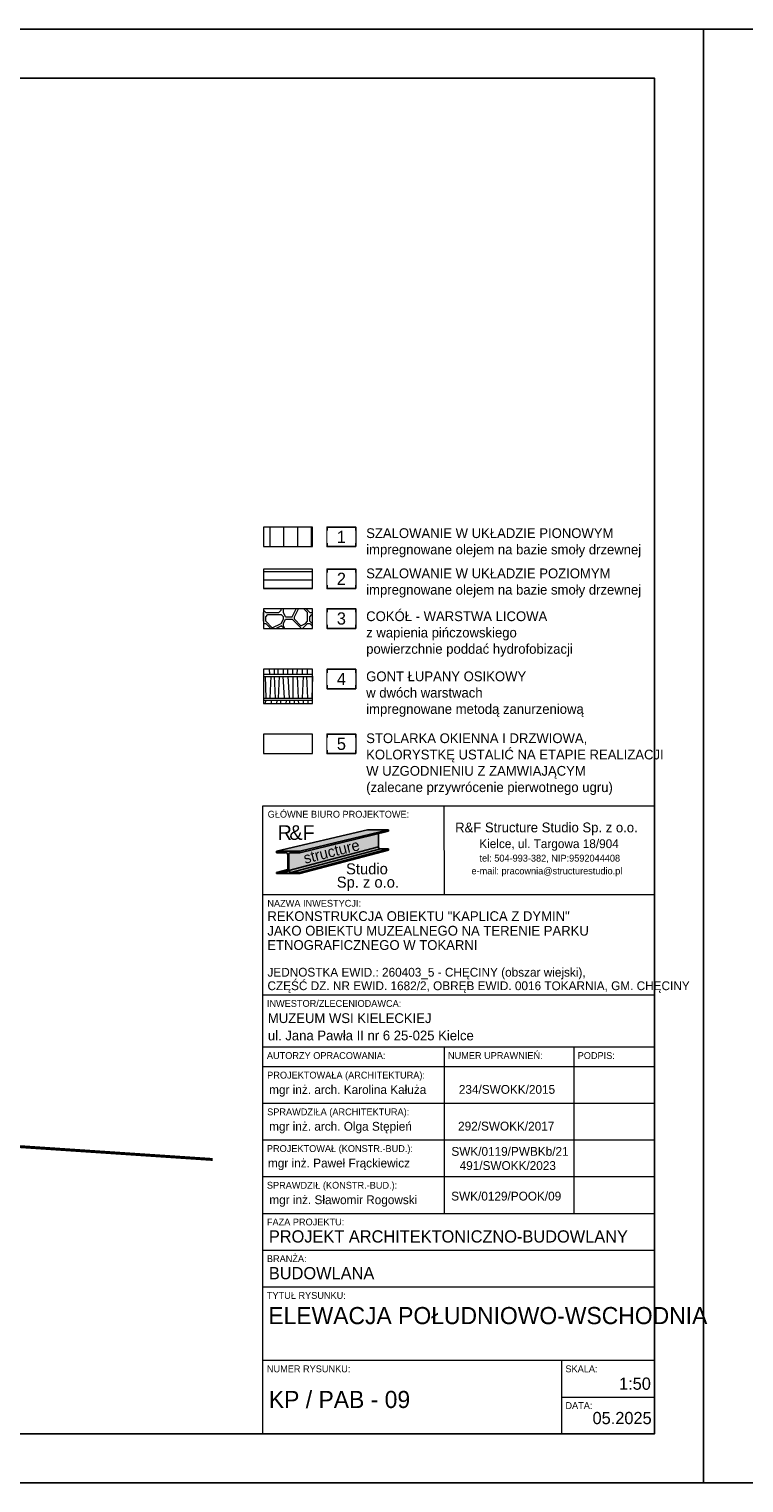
# Model space of a CAD drawing. Header units: centimetres. Extents: x 148485 to 162129, y -6573 to -2118.
# Tile 165 of 167: x 159340 to 160071, y -6573 to -5088. Entities that reach past the tile are written whole.
import ezdxf

# ---------------------------------------------------------------- set-up
doc = ezdxf.new("R2010")
doc.units = ezdxf.units.CM
doc.header["$LTSCALE"] = 0.1
doc.layers.get('0').update_dxf_attribs({"color": 45})
for name, color, linetype in [('A_opisy elewacji', 7, 'Continuous'), ('A_wymiary_zewn', 4, 'Continuous'), ('Format', 7, 'Continuous'), ('ozn_graficzne_R&F', 5, 'Continuous'), ('Section', 3, 'Continuous'), ('widoki_PROKON', 4, 'Continuous')]:
    doc.layers.add(name, color=color, linetype=linetype)
for name, color, linetype, lineweight in [('ELEWACJE - dach podziały', 34, 'Continuous', 15), ('ELEWACJE - deskowanie', 251, 'Continuous', 13), ('ELEWACJE - hacz dachówki', 251, 'Continuous', 9), ('HACZE', 52, 'Continuous', 9), ('PODSTAWOWE - teren', 54, 'Continuous', 50)]:
    doc.layers.add(name, color=color, linetype=linetype, lineweight=lineweight)
doc.styles.add('CG', font='FL Pismo Techniczne.ttf')
doc.styles.add('MtXpl_FL_Pismo_Techn', font='flptechn.ttf')
doc.styles.add('MtXpl_FL_Pismo_Techn_1', font='flptechn.ttf')
doc.styles.add('TECH', font='flptechn.ttf')

# ---------------------------------------------------------------- blocks, each defined once
blk = doc.blocks.new('tab_kaplica z dymin')
at = {"layer": 'A_wymiary_zewn', "true_color": 0xd7d6d6}
h = blk.add_hatch(color=254, dxfattribs=at)
h.dxf.hatch_style = 1
h.paths.add_polyline_path([(151234, -9049.8), (151212.4, -9049.8), (151119.4, -9071.6), (151143.4, -9071.6)])
at = {"layer": 'A_wymiary_zewn', "true_color": 0x848484}
h = blk.add_hatch(color=252, dxfattribs=at)
h.dxf.hatch_style = 1
h.paths.add_polyline_path([(151223.6, -9067.1), (151223.6, -9053.5), (151143.4, -9073), (151134.1, -9073, 0.414214), (151131.9, -9075.2), (151131.9, -9090.8, 0.037989), (151131.9, -9091.2)])
at = {"layer": 'A_wymiary_zewn', "true_color": 0x293133}
h = blk.add_hatch(color=250, dxfattribs=at)
h.dxf.hatch_style = 1
h.paths.add_polyline_path([(151234, -9051), (151234, -9049.8), (151143.4, -9071.6), (151143.4, -9073)])
h = blk.add_hatch(color=250, dxfattribs=at)
h.dxf.hatch_style = 1
edge = h.paths.add_edge_path()
edge.add_line((151119.4, -9093.1), (151128.7, -9093.1))
edge.add_arc((151128.7, -9090.8), 2.25, 270, 0)
edge.add_line((151131, -9090.8), (151131, -9075.2))
edge.add_arc((151128.7, -9075.2), 2.25, 0, 90)
edge.add_line((151128.7, -9073), (151119.4, -9073))
edge.add_line((151119.4, -9073), (151119.4, -9071.6))
edge.add_line((151119.4, -9071.6), (151143.4, -9071.6))
edge.add_line((151143.4, -9071.6), (151143.4, -9073))
edge.add_line((151143.4, -9073), (151134.1, -9073))
edge.add_arc((151134.1, -9075.2), 2.25, 90, 180)
edge.add_line((151131.9, -9075.2), (151131.9, -9090.8))
edge.add_arc((151134.1, -9090.8), 2.25, 180, 270)
edge.add_line((151134.1, -9093.1), (151143.4, -9093.1))
edge.add_line((151143.4, -9093.1), (151143.4, -9094.4))
edge.add_line((151143.4, -9094.4), (151119.4, -9094.4))
edge.add_line((151119.4, -9094.4), (151119.4, -9093.1))
at = {"layer": 'A_wymiary_zewn', "true_color": 0xafadad}
h = blk.add_hatch(color=253, dxfattribs=at)
h.dxf.hatch_style = 1
h.paths.add_polyline_path([(151225.6, -9069.1, -0.414214), (151223.6, -9067.1), (151131.9, -9091.2, 0.370396), (151134.1, -9093.1)])
at = {"layer": 'A_wymiary_zewn', "true_color": 0xd7d6d6}
h = blk.add_hatch(color=254, dxfattribs=at)
h.dxf.hatch_style = 1
h.paths.add_polyline_path([(151234, -9069.1), (151225.6, -9069.1), (151134.1, -9093.1), (151143.4, -9093.1)])
at = {"layer": 'A_wymiary_zewn', "true_color": 0x293133}
h = blk.add_hatch(color=250, dxfattribs=at)
h.dxf.hatch_style = 1
h.paths.add_polyline_path([(151234, -9070.3), (151234, -9069.1), (151143.4, -9093.1), (151143.4, -9094.4)])
at = {"layer": 'A_wymiary_zewn', "true_color": 0xafadad}
h = blk.add_hatch(color=253, dxfattribs=at)
h.dxf.hatch_style = 1
h.paths.add_polyline_path([(151131, -9090.8), (151131, -9090.1), (151119.4, -9093.1), (151128.7, -9093.1, 0.414214)])
at = {"color": 5}
for p, q in [((151105.6, -9025.2), (151505.6, -9025.2)), ((151105.6, -9666.7), (151105.6, -9025.2)), ((151505.6, -9025.2), (151505.6, -9666.7)), ((151505.6, -9666.7), (151105.6, -9666.7))]:
    blk.add_line(p, q, dxfattribs=at)
at = {"color": 4}
for p, q in [((151291.1, -9116.2), (151290.6, -9025.2)), ((151505.6, -9116.2), (151105.6, -9116.2)), ((151505.6, -9218.5), (151105.6, -9218.5)), ((151505.6, -9271.7), (151105.6, -9271.7)), ((151290.6, -9271.7), (151290.6, -9441.7)), ((151423.1, -9271.7), (151423.1, -9441.7)), ((151505.6, -9291.7), (151105.6, -9291.7)), ((151505.6, -9291.7), (151105.6, -9291.7)), ((151505.6, -9291.7), (151105.6, -9291.7)), ((151505.6, -9329.2), (151105.6, -9329.2)), ((151505.6, -9366.7), (151105.6, -9366.7)), ((151505.6, -9404.2), (151105.6, -9404.2)), ((151505.6, -9441.7), (151105.6, -9441.7)), ((151505.6, -9441.7), (151105.6, -9441.7)), ((151505.6, -9479.2), (151105.6, -9479.2)), ((151505.6, -9516.7), (151105.6, -9516.7)), ((151505.6, -9591.7), (151105.6, -9591.7)), ((151410.6, -9591.7), (151410.6, -9666.7)), ((151410.6, -9629.2), (151505.6, -9629.2))]:
    blk.add_line(p, q, dxfattribs=at)
at = {"layer": 'A_wymiary_zewn', "color": 250, "true_color": 0x293133}
for p, q in [((151119.4, -9071.6), (151212.4, -9049.8)), ((151143.4, -9071.6), (151234, -9049.8)), ((151143.4, -9073), (151234, -9051)), ((151212.4, -9049.8), (151234, -9049.8)), ((151223.6, -9053), (151223.6, -9067.1)), ((151234, -9049.8), (151234, -9051)), ((151119.4, -9073), (151119.4, -9071.6)), ((151119.4, -9071.6), (151143.4, -9071.6)), ((151128.7, -9073), (151119.4, -9073)), ((151131.9, -9091.2), (151223.6, -9067.1)), ((151134.1, -9093.1), (151225.6, -9069.1)), ((151143.4, -9073), (151134.1, -9073)), ((151143.4, -9093.1), (151234, -9069.1)), ((151143.4, -9094.4), (151234, -9070.3)), ((151143.4, -9071.6), (151143.4, -9073)), ((151225.6, -9069.1), (151234, -9069.1)), ((151131, -9090.8), (151131, -9075.2)), ((151131.9, -9075.2), (151131.9, -9090.8)), ((151119.4, -9093.1), (151131, -9090.1)), ((151119.4, -9093.1), (151128.7, -9093.1)), ((151119.4, -9094.4), (151119.4, -9093.1)), ((151143.4, -9094.4), (151119.4, -9094.4)), ((151134.1, -9093.1), (151143.4, -9093.1)), ((151143.4, -9093.1), (151143.4, -9094.4))]:
    blk.add_line(p, q, dxfattribs=at)
for centre, radius, start, end in [((151128.7, -9075.2), 2.25, 0, 90), ((151134.1, -9075.2), 2.25, 90, 180), ((151225.6, -9067.1), 2.03, 180, 270), ((151128.7, -9090.8), 2.25, 270, 0), ((151134.1, -9090.8), 2.25, 180, 270)]:
    blk.add_arc(centre, radius, start, end, dxfattribs=at)
at = {"layer": 'Section'}
for p, q in [((151212.4, -9049.8), (151234, -9049.8)), ((151234, -9049.8), (151234, -9051)), ((151234, -9069.1), (151234, -9070.3))]:
    blk.add_line(p, q, dxfattribs=at)
at = {"color": 4}
for s, height, style, p in [('GŁÓWNE BIURO PROJEKTOWE:', 7, 'TECH', (151110.4, -9037.2)), ('R&F Structure Studio Sp. z o.o.', 10, 'MtXpl_FL_Pismo_Techn', (151301.9, -9052.2)), ('Kielce, ul. Targowa 18/904', 9, 'MtXpl_FL_Pismo_Techn', (151326.6, -9068.3)), ('e-mail: pracownia@structurestudio.pl', 7, 'MtXpl_FL_Pismo_Techn', (151318.6, -9095.1)), ('tel: 504-993-382, NIP:9592044408', 7, 'MtXpl_FL_Pismo_Techn', (151326.8, -9082.1)), ('NAZWA INWESTYCJI:', 7, 'TECH', (151110.1, -9128.2)), ('REKONSTRUKCJA OBIEKTU "KAPLICA Z DYMIN"', 10, 'TECH', (151110.1, -9142.8)), ('JAKO OBIEKTU MUZEALNEGO NA TERENIE PARKU ', 10, 'TECH', (151110.1, -9157.7)), ('ETNOGRAFICZNEGO W TOKARNI ', 10, 'TECH', (151110, -9172.3)), ('JEDNOSTKA EWID.: 260403_5 - CHĘCINY (obszar wiejski), ', 9, 'TECH', (151110.2, -9199.6)), ('CZĘŚĆ DZ. NR EWID. 1682/2, OBRĘB EWID. 0016 TOKARNIA, GM. CHĘCINY  ', 9, 'TECH', (151110.2, -9213.4)), ('INWESTOR/ZLECENIODAWCA:', 7, 'TECH', (151109.6, -9230.5)), ('MUZEUM WSI KIELECKIEJ ', 10, 'TECH', (151110.6, -9247)), ('ul. Jana Pawła II nr 6 25-025 Kielce ', 10, 'TECH', (151110.6, -9264.7)), ('AUTORZY OPRACOWANIA:', 7, 'TECH', (151109.6, -9283.7)), ('NUMER UPRAWNIEŃ:', 7, 'TECH', (151294.6, -9283.7)), ('PODPIS:', 7, 'TECH', (151427.1, -9283.7)), ('PROJEKTOWAŁA (ARCHITEKTURA):', 7, 'TECH', (151109.9, -9303.7)), ('SPRAWDZIŁA (ARCHITEKTURA):', 7, 'TECH', (151109.9, -9341.2)), ('PROJEKTOWAŁ (KONSTR.-BUD.):', 7, 'TECH', (151109.6, -9378.7)), ('SPRAWDZIŁ (KONSTR.-BUD.):', 7, 'TECH', (151109.6, -9416.2)), ('FAZA PROJEKTU:', 7, 'TECH', (151109.6, -9453.7)), ('BRANŻA:', 7, 'TECH', (151109.6, -9491.2)), ('TYTUŁ RYSUNKU:', 7, 'TECH', (151109.6, -9528.7)), ('NUMER RYSUNKU:', 7, 'TECH', (151109.6, -9603.7)), ('SKALA:', 7, 'TECH', (151414.6, -9603.7)), ('DATA:', 7, 'TECH', (151414.6, -9641.2))]:
    blk.add_text(s, height=height, dxfattribs=dict(at, style=style)).set_placement(p)
at = {"color": 3, "style": 'TECH'}
for s, height, p in [('mgr inż. Paweł Frąckiewicz', 9, (151110.7, -9394.5)), ('SWK/0119/PWBKb/21', 9, (151298.1, -9382.6)), ('PROJEKT ARCHITEKTONICZNO-BUDOWLANY', 12.5, (151111.6, -9471.2)), ('BUDOWLANA', 12.5, (151111.6, -9508.7)), ('05.2025', 12.5, (151442.3, -9656.7))]:
    blk.add_text(s, height=height, dxfattribs=at).set_placement(p)
at = {"color": 3, "char_height": 9, "style": 'TECH'}
for s, insert, width, attachment_point in [('mgr inż. arch. Karolina Kałuża', (151111.9, -9322.2), 202.775, 7), ('234/SWOKK/2015', (151354.9, -9319.4), 115, 8), ('mgr inż. arch. Olga Stępień', (151111.9, -9359.7), 202.775, 7), ('292/SWOKK/2017', (151354.1, -9356.9), 115, 8), ('491/SWOKK/2023', (151355.7, -9397.2), 120, 8), ('mgr inż. Sławomir Rogowski', (151112.1, -9434.7), 202.775, 7), ('\\pxi-3,l4,t4;SWK/0129/POOK/09', (151349.6, -9428.4), 115, 8)]:
    blk.add_mtext(s, dxfattribs=dict(at, insert=insert, width=width, attachment_point=attachment_point))
at = {"layer": 'A_wymiary_zewn', "color": 10, "style": 'TECH'}
for s, p in [('R', (151120.6, -9059.9)), ('F', (151146.1, -9059.9))]:
    blk.add_text(s, height=15, dxfattribs=at).set_placement(p)
at = {"layer": 'A_wymiary_zewn', "color": 18, "true_color": 0x000000, "style": 'TECH'}
blk.add_text('&', height=15, dxfattribs=at).set_placement((151132.6, -9059.9))
at = {"layer": 'A_wymiary_zewn', "color": 4, "style": 'MtXpl_FL_Pismo_Techn_1'}
blk.add_text('structure', height=11.25, rotation=14.1318, dxfattribs=at).set_placement((151148.6, -9084.4))
at = {"layer": 'A_wymiary_zewn', "color": 1, "style": 'TECH'}
for s, p in [('Studio', (151190.5, -9095.1)), ('Sp. z o.o.', (151181, -9108.7))]:
    blk.add_text(s, height=11.25, dxfattribs=at).set_placement(p)

msp = doc.modelspace()

# ---------------------------------------------------------------- hatches: boundary and pattern name
at = {"layer": 'ELEWACJE - deskowanie', "transparency": 33554687}
h = msp.add_hatch(dxfattribs=at)
h.set_pattern_fill('MOSAIC', color=256, scale=45, pattern_type=2)
h.set_pattern_definition([(0, (1494.84, 1084.174), (45, 45), [2.25, -2.25, 4.5, -36]), (0, (1476.84, 1086.424), (45, 45), [11.25, -33.75]), (0, (1474.59, 1088.674), (45, 45), [11.25, -33.75]), (0, (1494.84, 1099.924), (45, 45), [2.25, -42.75]), (0, (1472.34, 1104.424), (45, 45), [6.75, -38.25]), (0, (1472.34, 1106.674), (45, 45), [6.75, -38.25]), (0, (1499.34, 1108.924), (45, 45), [13.5, -31.5]), (0, (1497.09, 1111.174), (45, 45), [13.5, -31.5]), (0, (1485.84, 1115.674), (45, 45), [4.5, -40.5]), (0, (1488.09, 1117.924), (45, 45), [2.25, -42.75]), (0, (1467.84, 1122.424), (45, 45), [2.25, -2.25, 2.25, -38.25]), (90, (1467.84, 1113.424), (-45, 45), [6.75, -38.25]), (90, (1470.09, 1097.674), (-45, 45), [2.25, -4.5, 2.25, -4.5, 9, -22.5]), (90, (1474.59, 1124.674), (-45, 45), [2.25, -42.75]), (90, (1481.34, 1104.424), (-45, 45), [2.25, -42.75]), (90, (1483.59, 1115.674), (-45, 45), [2.25, -42.75]), (90, (1488.09, 1090.924), (-45, 45), [4.5, -40.5]), (90, (1490.34, 1088.674), (-45, 45), [6.75, -38.25]), (90, (1492.59, 1115.674), (-45, 45), [4.5, -2.25, 4.5, -33.75]), (90, (1494.84, 1102.174), (-45, 45), [9, -36]), (90, (1497.09, 1102.174), (-45, 45), [4.5, -40.5]), (90, (1501.59, 1086.424), (-45, 45), [9, -36]), (90, (1503.84, 1086.424), (-45, 45), [6.75, -38.25]), (45, (1485.84, 1088.674), (0, 45), [3.18198, -60.45763]), (45, (1492.59, 1099.924), (0, 45), [3.18198, -60.45763]), (45, (1497.09, 1106.674), (0, 45), [3.18198, -60.45763]), (45, (1465.59, 1111.174), (0, 45), [3.18198, -60.45763]), (45, (1470.09, 1120.174), (0, 45), [3.18198, -60.45763]), (45, (1490.34, 1095.424), (0, 45), [6.363945, -57.275665]), (45, (1494.84, 1124.674), (0, 45), [6.363945, -57.275665]), (135, (1492.59, 1081.924), (-45, 5e-15), [6.363945, -57.275665]), (135, (1494.84, 1084.174), (-45, 5e-15), [6.363945, -57.275665]), (135, (1501.59, 1095.424), (-45, 5e-15), [6.363945, -57.275665]), (135, (1494.84, 1111.174), (-45, 5e-15), [6.363945, -57.275665]), (135, (1497.09, 1111.174), (-45, 5e-15), [6.363945, -57.275665]), (135, (1488.09, 1097.674), (-45, 5e-15), [9.54594, -54.09367]), (135, (1503.84, 1095.424), (-45, 5e-15), [9.54594, -54.09367]), (135, (1488.09, 1095.424), (-45, 5e-15), [12.727922, -50.911689]), (135, (1467.84, 1122.424), (-45, 5e-15), [12.727922, -50.911689]), (135, (1467.84, 1120.174), (-45, 5e-15), [12.727922, -50.911689]), (135, (1470.09, 1095.424), (-45, 5e-15), [3.18198, -60.45763]), (135, (1470.09, 1106.674), (-45, 5e-15), [3.18198, -60.45763]), (26.565051, (1497.091, 1084.174), (45, 2e-08), [5.031153, -95.591906]), (26.565051, (1488.091, 1097.674), (45, 2e-08), [5.031153, -95.591906]), (26.565051, (1503.841, 1093.174), (45, 2e-08), [10.062306, -90.560753]), (26.565051, (1503.841, 1095.424), (45, 2e-08), [10.062306, -90.560753]), (63.434949, (1490.341, 1117.924), (2e-09, 45), [5.031, -50.31, 10.062, -35.220059]), (63.434949, (1467.841, 1099.924), (2e-09, 45), [5.031153, -95.591906]), (63.434949, (1474.591, 1081.924), (2e-09, 45), [5.031153, -95.591906]), (63.434949, (1470.091, 1099.924), (2e-09, 45), [5.031153, -95.591906]), (63.434949, (1492.591, 1120.174), (2e-09, 45), [5.031153, -95.591906]), (63.434949, (1490.341, 1117.924), (2e-09, 45), [5.031153, -95.591906]), (63.434949, (1481.341, 1106.674), (2e-09, 45), [10.062306, -90.560753]), (63.434949, (1479.091, 1106.674), (2e-09, 45), [10.062306, -90.560753]), (116.565051, (1472.341, 1106.674), (-2e-08, 45), [5.031153, -95.591906]), (116.565051, (1474.591, 1086.424), (-2e-08, 45), [10.062306, -90.560753]), (116.565051, (1474.591, 1088.674), (-2e-08, 45), [10.062306, -90.560753]), (153.434949, (1483.591, 1117.924), (-45, 2e-09), [10.062306, -90.560753]), (153.434949, (1488.091, 1117.924), (-45, 2e-09), [15.093459, -85.5296])])
h.paths.add_polyline_path([(159579.813, -5700.031), (159629.813, -5700.031), (159629.813, -5680.031), (159579.813, -5680.031)])
at = {"layer": 'ELEWACJE - hacz dachówki'}
h = msp.add_hatch(dxfattribs=at)
h.set_pattern_fill('JIS_WOOD', color=256, scale=20, angle=45)
h.set_pattern_definition([(90, (1463.341, 1095.377), (-14.1421356, 9e-16), [])])
h.paths.add_polyline_path([(159579.813, -5616.578), (159629.813, -5616.578), (159629.813, -5596.578), (159579.813, -5596.578)])
h = msp.add_hatch(dxfattribs=at)
h.set_pattern_fill('JIS_WOOD', color=256, scale=12, angle=315)
h.set_pattern_definition([(360, (1463.341, 1095.377), (2e-15, 8.48528136), [])])
h.paths.add_polyline_path([(159579.813, -5659.426), (159629.813, -5659.426), (159629.813, -5639.426), (159579.813, -5639.426)])

# ---------------------------------------------------------------- linework, layer by layer
at = {"layer": 'A_opisy elewacji'}
for points in [[(159674.069, -5616.578), (159674.069, -5596.578), (159644.813, -5596.578), (159644.813, -5616.578)], [(159674.069, -5659.426), (159674.069, -5639.426), (159644.813, -5639.426), (159644.813, -5659.426)], [(159674.069, -5700.031), (159674.069, -5680.031), (159644.813, -5680.031), (159644.813, -5700.031)], [(159674.069, -5761.762), (159674.069, -5741.762), (159644.813, -5741.762), (159644.813, -5761.762)], [(159674.069, -5828.029), (159674.069, -5808.029), (159644.813, -5808.029), (159644.813, -5828.029)]]:
    msp.add_lwpolyline(points, close=True, dxfattribs=at)
at = {"layer": 'Defpoints'}
msp.add_lwpolyline([(160029.32, -6572.917), (162129.32, -6572.917), (162129.32, -5087.917), (160029.32, -5087.917)], close=True, dxfattribs=at)
at = {"layer": 'ELEWACJE - dach podziały'}
for points in [[(159579.813, -5746.801), (159629.813, -5746.801)], [(159579.813, -5771.394), (159629.813, -5771.394)]]:
    msp.add_lwpolyline(points, dxfattribs=at)
at = {"layer": 'ELEWACJE - hacz dachówki'}
for p, q in [((159580.028, -5746.801), (159580.226, -5741.762)), ((159586.247, -5746.801), (159585.934, -5741.762)), ((159591.228, -5746.801), (159590.931, -5741.762)), ((159594.913, -5746.801), (159594.913, -5741.762)), ((159600.391, -5746.801), (159600.127, -5741.762)), ((159604.57, -5746.801), (159604.751, -5741.762)), ((159609.892, -5746.801), (159609.662, -5741.762)), ((159614.13, -5741.762), (159613.943, -5746.801)), ((159619.362, -5741.762), (159619.487, -5746.801)), ((159624.578, -5741.762), (159624.345, -5746.801)), ((159582.733, -5771.178), (159582.054, -5748.91)), ((159586.766, -5771.178), (159587.729, -5748.91)), ((159592.178, -5771.178), (159591.215, -5748.91)), ((159595.238, -5771.178), (159596.111, -5748.91)), ((159601.456, -5771.178), (159600.073, -5748.91)), ((159606.437, -5771.178), (159605.127, -5748.91)), ((159610.123, -5771.178), (159610.123, -5748.91)), ((159615.6, -5771.178), (159614.436, -5748.91)), ((159619.779, -5771.178), (159620.58, -5748.91)), ((159625.102, -5771.178), (159624.083, -5748.91)), ((159629.979, -5748.91), (159629.153, -5771.178)), ((159581.813, -5773.719), (159581.66, -5776.762)), ((159587.596, -5773.719), (159587.647, -5776.762)), ((159593.604, -5776.762), (159593.736, -5773.719)), ((159597.672, -5776.762), (159597.579, -5773.719)), ((159603.123, -5776.762), (159603.255, -5773.719)), ((159606.872, -5776.762), (159606.741, -5773.719)), ((159611.518, -5776.762), (159611.637, -5773.719)), ((159615.788, -5776.762), (159615.599, -5773.719)), ((159620.831, -5776.762), (159620.652, -5773.719)), ((159625.648, -5776.762), (159625.648, -5773.719))]:
    msp.add_line(p, q, dxfattribs=at)
for points in [[(159579.813, -5749.126), (159629.813, -5749.126)], [(159629.813, -5773.719), (159579.813, -5773.719)]]:
    msp.add_lwpolyline(points, dxfattribs=at)
at = {"layer": 'Format'}
msp.add_lwpolyline([(157929.32, -6572.917), (160029.32, -6572.917), (160029.32, -5087.917), (157929.32, -5087.917)], close=True, dxfattribs=at)
at = {"layer": 'ozn_graficzne_R&F'}
msp.add_lwpolyline([(158054.32, -6522.917), (159979.32, -6522.917), (159979.32, -5137.917), (158054.32, -5137.917)], close=True, dxfattribs=at)
at = {"layer": 'PODSTAWOWE - teren', "lineweight": 40, "const_width": 3}
msp.add_lwpolyline([(158328.492, -6192.56), (158461.962, -6192.56), (158594.369, -6197.56), (158815.092, -6207.56), (158958.962, -6212.56), (159227.962, -6222.56), (159527.962, -6242.56)], dxfattribs=at)
at = {"layer": 'widoki_PROKON', "lineweight": 5}
for points in [[(159579.813, -5616.578), (159629.813, -5616.578), (159629.813, -5596.578), (159579.813, -5596.578)], [(159579.813, -5659.426), (159629.813, -5659.426), (159629.813, -5639.426), (159579.813, -5639.426)], [(159579.813, -5700.031), (159629.813, -5700.031), (159629.813, -5680.031), (159579.813, -5680.031)], [(159579.813, -5776.762), (159629.813, -5776.762), (159629.813, -5741.762), (159579.813, -5741.762)], [(159579.813, -5828.029), (159629.813, -5828.029), (159629.813, -5808.029), (159579.813, -5808.029)]]:
    msp.add_lwpolyline(points, close=True, dxfattribs=at)

# ---------------------------------------------------------------- block references
at = {"layer": 'HACZE'}
msp.add_blockref('tab_kaplica z dymin', (8473.729, 3143.809), dxfattribs=at)

# ---------------------------------------------------------------- texts
at = {"color": 2, "style": 'TECH'}
for s, height, p in [('ELEWACJA POŁUDNIOWO-WSCHODNIA', 17.5, (159584.761, -6410.734)), ('1:50', 12.5, (159943.089, -6477.753))]:
    msp.add_text(s, height=height, dxfattribs=at).set_placement(p)
at = {"color": 1, "style": 'TECH'}
msp.add_text('KP / PAB - 09', height=17.5, dxfattribs=at).set_placement((159585.32, -6496.418))
at = {"layer": 'A_opisy elewacji', "char_height": 10, "attachment_point": 4, "style": 'CG'}
for s, insert, width in [('{\\C7;SZALOWANIE W UKŁADZIE PIONOWYM\\Pimpregnowane olejem na bazie smoły drzewnej}', (159684.773, -5612.649), 307.22911), ('SZALOWANIE W UKŁADZIE POZIOMYM\\P{\\C7;impregnowane olejem na bazie smoły drzewnej}', (159684.773, -5653.72), 307.22911), ('COKÓŁ - WARSTWA LICOWA \\Pz wapienia pińczowskiego \\Ppowierzchnie poddać hydrofobizacji', (159684.773, -5705.838), 359.2902), ('GONT ŁUPANY OSIKOWY\\Pw dwóch warstwach\\Pimpregnowane metodą zanurzeniową', (159684.773, -5767.235), 359.2902), ('\\A1;STOLARKA OKIENNA I DRZWIOWA, \\PKOLORYSTKĘ USTALIĆ NA ETAPIE REALIZACJI\\PW UZGODNIENIU Z ZAMWIAJĄCYM \\P(zalecane przywrócenie pierwotnego ugru)', (159684.773, -5838.762), 359.2902)]:
    msp.add_mtext(s, dxfattribs=dict(at, insert=insert, width=width))

# ---------------------------------------------------------------- next in the draw order: texts
at = {"layer": 'A_opisy elewacji', "char_height": 12.5, "width": 28.756, "attachment_point": 5, "style": 'CG', "bg_fill": 3, "box_fill_scale": 1, "bg_fill_color": 1, "bg_fill_transparency": 0}
for s, insert in [('1', (159659.441, -5606.578)), ('2', (159659.441, -5649.426)), ('3', (159659.441, -5690.031)), ('4', (159659.441, -5751.762)), ('5', (159659.441, -5818.029))]:
    msp.add_mtext(s, dxfattribs=dict(at, insert=insert))

doc.saveas('drawing.dxf')
